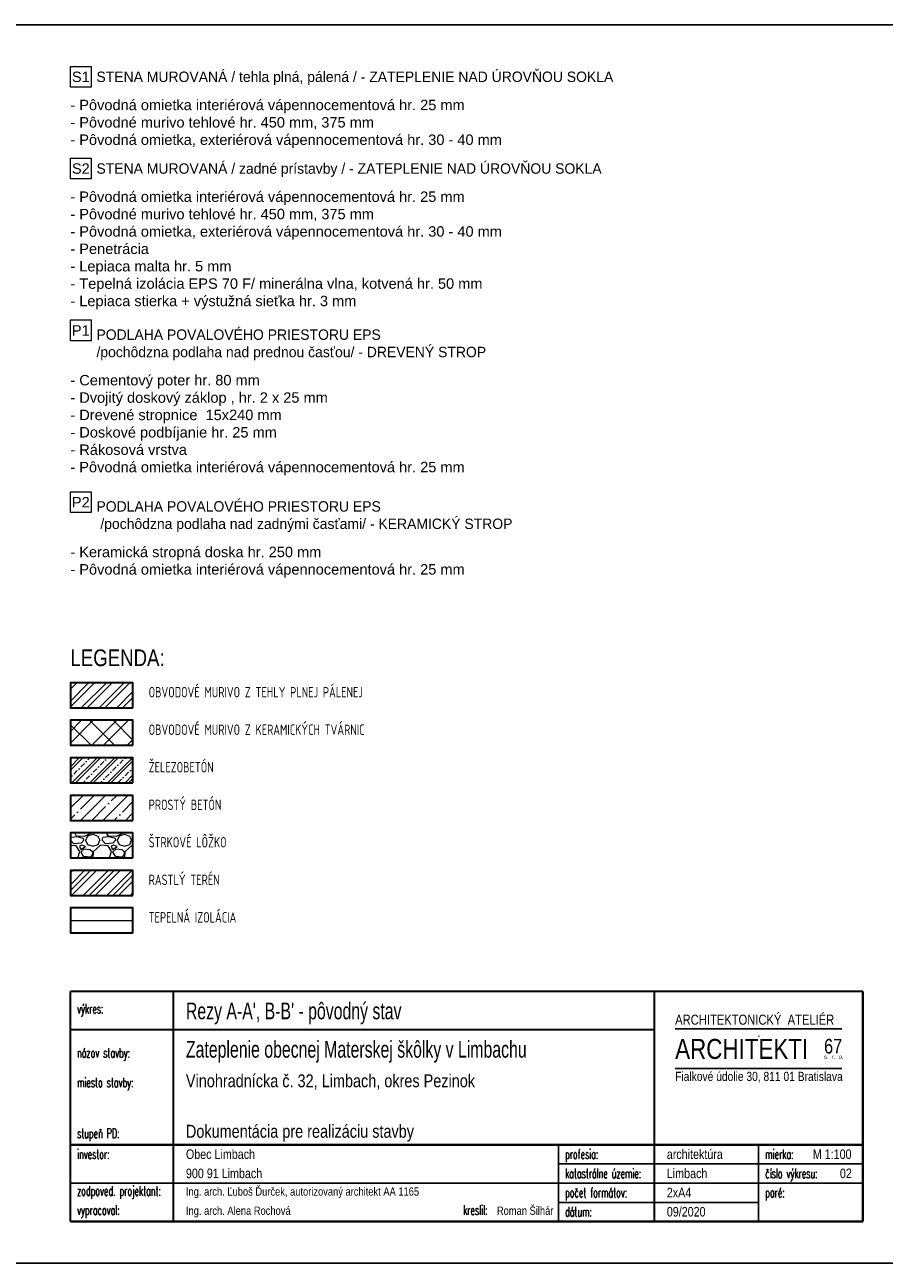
# Model space of a CAD drawing. Header units: millimetres. Extents: x -66400 to 220000, y -39950 to 48800.
# Tile 47 of 48: x 177906 to 198512, y 19100 to 48800. Entities that reach past the tile are written whole.
import ezdxf

# ---------------------------------------------------------------- set-up
doc = ezdxf.new("R2010")
doc.units = ezdxf.units.MM
doc.layers.get('Defpoints').update_dxf_attribs({"color": 161})
for name, color, linetype, lineweight in [('A koty', 7, 'Continuous', 5), ('A steny', 30, 'Continuous', 30), ('A tepel.izolacia', 7, 'BATTING', 5), ('stamp', 1, 'Continuous', 5)]:
    doc.layers.add(name, color=color, linetype=linetype, lineweight=lineweight)
doc.layers.add('A srafy', color=7, linetype='Continuous', lineweight=5, true_color=0x7a7a7a)
doc.styles.add('ARIAL', font='arial.ttf', dxfattribs={"height": 2})
doc.styles.add('ISOCP', font='isocp.shx', dxfattribs={"width": 0.8})
doc.styles.add('SIM', font='simplex.shx', dxfattribs={"width": 0.6, "height": 250})
doc.styles.add('TUCNE', font='txt', dxfattribs={"width": 0.7, "height": 600})
doc.linetypes.add('BATTING', pattern='A,0.00254,-2.54,[134,ltypeshp.shx,S=2.54,R=0,X=-2.54,Y=0],-5.08,[134,ltypeshp.shx,S=2.54,R=180,X=2.54,Y=0],-2.54', length=10.16254)

# ---------------------------------------------------------------- blocks, each defined once
blk = doc.blocks.new('_PECIATKA')
for p, q in [((145, 46.2), (185, 46.2)), ((165.05, 44.51), (165.05, 44.41)), ((145, 36.7), (185, 36.7)), ((117, 0), (117, 18.4)), ((165, 0), (165, 18.4)), ((117, 13.8), (190, 13.8)), ((0, 9.2), (190, 9.2)), ((117, 4.6), (165, 4.6))]:
    blk.add_line(p, q)
at = {"const_width": 0.5}
for points in [[(0, 55.2), (190, 55.2)], [(0, 0), (0, 55.2)], [(24.7, 0), (24.7, 55.2)], [(140, 0), (140, 55.2)], [(190, 0), (190, 55.2)], [(0, 46), (140, 46)], [(0, 18.4), (190, 18.4)], [(0, 0), (190, 0)]]:
    blk.add_lwpolyline(points, dxfattribs=at)
for s, height, style, width, p in [('výkres:', 2.3, 'SIM', 0.6, (1.6, 49.9)), ('ARCHITEKTONICKÝ  ATELIÉR', 2.4, 'ARIAL', 0.8, (145, 47.2)), ('názov stavby:', 2.3, 'SIM', 0.6, (1.6, 39.3)), ('ARCHITEKTI ', 4.8, 'ARIAL', 0.8, (145, 39)), ('67', 3.5, 'ARIAL', 0.8, (180.7, 40.3)), ('s.  r.  o.', 1, 'ARIAL', 0.8, (180.7, 39)), ('Fialkové údolie 30, 811 01 Bratislava', 2.2, 'ARIAL', 0.8, (145, 33.7)), ('miesto stavby:', 2.3, 'SIM', 0.6, (1.6, 32.2)), ('stupeň PD:', 2.3, 'SIM', 0.6, (1.6, 20)), ('investor:', 2.3, 'SIM', 0.6, (1.6, 15)), ('profesia:', 2.3, 'SIM', 0.6, (118.6, 15)), ('mierka:', 2.3, 'SIM', 0.6, (166.6, 15)), ('katastrálne územie:', 2.3, 'SIM', 0.6, (118.6, 10.4)), ('číslo výkresu:', 2.3, 'SIM', 0.6, (166.6, 10.4)), ('zodpoved. projektant: ', 2.3, 'SIM', 0.6, (1.6, 6.2)), ('počet formátov:', 2.3, 'SIM', 0.6, (118.6, 5.8)), ('paré:', 2.3, 'SIM', 0.6, (166.6, 5.8)), ('vypracoval:', 2.3, 'SIM', 0.6, (1.6, 1.6)), ('kreslil:', 2.3, 'SIM', 0.6, (94.16, 1.6)), ('dátum:', 2.3, 'SIM', 0.6, (118.6, 1.2))]:
    blk.add_text(s, height=height, dxfattribs=dict(style=style, width=width)).set_placement(p)
at = {"layer": 'stamp', "color": 7}
for s, height, style, width, p in [('Zateplenie obecnej Materskej škôlky v Limbachu', 4, 'TUCNE', 0.71, (27.7, 39.3)), ('Vinohradnícka č. 32, Limbach, okres Pezinok', 3.1, 'ARIAL', 0.8, (27.7, 32.2)), ('Dokumentácia pre realizáciu stavby', 3.1, 'ARIAL', 0.8, (27.7, 20.09)), ('Obec Limbach', 2.3, 'ARIAL', 0.8, (27.7, 15)), ('900 91 Limbach', 2.3, 'ARIAL', 0.8, (27.7, 10.4)), ('Limbach', 2.3, 'ARIAL', 0.8, (143, 10.4)), ('Ing. arch. Ľuboš Ďurček, autorizovaný architekt AA 1165 ', 2, 'ARIAL', 0.8, (27.7, 6.2)), ('Ing. arch. Alena Rochová', 2, 'ARIAL', 0.8, (27.7, 1.6)), ('Roman Šilhár', 2, 'ARIAL', 0.8, (102.26, 1.6))]:
    blk.add_text(s, height=height, dxfattribs=dict(at, style=style, width=width)).set_placement(p)

msp = doc.modelspace()

# ---------------------------------------------------------------- hatches: boundary and pattern name
at = {"layer": 'A srafy'}
h = msp.add_hatch(dxfattribs=at)
h.set_pattern_fill('ZDIVO-OBECNE', color=256, scale=100)
h.set_pattern_definition([(45, (168800, 62687.23), (-212.132, 212.132), []), (45, (168941.42, 62687.23), (-212.132, 212.132), [])])
h.paths.add_polyline_path([(180500, 32420), (180500, 33020), (179000, 33020), (179000, 32420)])
h = msp.add_hatch(dxfattribs=at)
h.set_pattern_fill('ZDIVO-STR_PEV', color=256, scale=200)
h.set_pattern_definition([(45, (37800, 39147.23), (-424.264, 424.264), []), (45, (38082.84, 39147.23), (-424.264, 424.264), []), (135, (37800, 39147.23), (-282.8427, -282.8427), [])])
h.paths.add_polyline_path([(180500, 31520), (180500, 32120), (179000, 32120), (179000, 31520)])
h = msp.add_hatch(dxfattribs=at)
h.set_pattern_fill('ZELEZOBETON', color=256, scale=60)
h.set_pattern_definition([(45, (37800, 39147.23), (-212.13203, 212.13203), []), (45, (37884.85, 39147.23), (-212.13203, 212.13203), []), (45, (38054.56, 39147.23), (-127.2792, 296.98485), [120, -60, 0, -60])])
h.paths.add_polyline_path([(180500, 30620), (180500, 31220), (179000, 31220), (179000, 30620)])
h = msp.add_hatch(dxfattribs=at)
h.set_pattern_fill('ANSI35', color=256, scale=60)
h.set_pattern_definition([(45, (37800, 39147.23), (-269.4077, 269.4077), []), (45, (38069.4, 39147.23), (-269.4077, 269.4077), [476.25, -95.25, 0, -95.25])])
h.paths.add_polyline_path([(180500, 29720), (180500, 30320), (179000, 30320), (179000, 29720)])
h = msp.add_hatch(dxfattribs=at)
h.set_pattern_fill('GRAVEL', color=256, scale=30)
h.set_pattern_definition([(228.012788, (38348.64, 39909.233), (-6096, -6858), [102.5164, -10149.145]), (184.96974, (38280.06, 39833.033), (9143.9999964, 762.0000434), [175.9214, -17416.2147]), (132.510447, (38104.8, 39817.793), (7620.000003, -8381.999997), [124.0445, -12280.417]), (267.27369, (37807.62, 39627.293), (762.000002, 15240), [160.2014, -15859.9312]), (292.833654, (37800, 39467.273), (-3810, 9144), [157.09, -15551.9423]), (357.27369, (37860.96, 39322.493), (-15240, 762.000002), [160.2014, -15859.9312]), (37.69424, (38020.98, 39314.873), (-9905.9999996, -7620.0000006), [211.858, -20973.9346]), (72.255328, (38188.62, 39444.413), (5334.0000014, 16763.9999995), [200.016, -19801.577]), (121.429566, (38249.58, 39634.913), (-6096.000001, 9905.9999995), [160.744, -15913.6637]), (175.23636, (38165.76, 39772.073), (8382, -762), [183.514, -8992.181]), (222.397438, (37982.88, 39787.313), (-9143.9999997, -8382.0000003), [237.3234, -23495.0318]), (138.814075, (38562, 39619.67), (-5334, 4572), [81.0014, -8019.1697]), (171.469234, (38501.04, 39673.013), (9906, -1523.999998), [154.1046, -15256.3917]), (225, (38348.64, 39695.9), (-1e-13, -762), [107.763, -969.868]), (203.19859, (38295.3, 39787.31), (3810, 1524), [58.0324, -5745.1867]), (291.80141, (38241.96, 39764.45), (-762, 2286), [82.0697, -4021.426]), (30.96376, (38272.44, 39688.25), (2286, 1524), [133.296, -4309.8894]), (161.56505, (38386.74, 39756.83), (1524, -762), [96.386, -2313.2694]), (16.38954, (37800, 39764.453), (7620, 2286), [135.0264, -13367.648]), (70.346176, (37929.54, 39802.553), (-3048, -8382), [113.2797, -11214.6647]), (293.19859, (38386.74, 39909.23), (-1524, 3810), [116.064, -5687.155]), (343.61046, (38432.46, 39802.553), (-7620, 2286), [135.0264, -13367.648]), (339.443955, (37800, 39292.01), (-3810, 1524), [130.2106, -6380.3203]), (294.77514, (37921.92, 39246.293), (-3810.000005, 8381.999998), [109.1016, -10801.078]), (66.80141, (38394.36, 39147.23), (1524, 3810), [116.064, -5687.155]), (17.354025, (38440.08, 39253.913), (-9906, -3048), [127.735, -12645.7128]), (69.443955, (38020.98, 39147.23), (-1524, -3810), [65.1053, -6445.4256]), (101.30993, (38348.64, 39147.23), (-762, 3048), [38.8544, -3846.5985]), (165.96376, (38341.02, 39185.33), (2286, -762), [157.09, -2984.7164]), (186.009006, (38188.62, 39223.433), (7620, 762), [145.58, -14412.4095]), (303.69007, (38272.44, 39619.67), (-762, 1524), [109.897, -2637.533]), (353.157227, (38333.4, 39528.233), (12954, -1523.9999993), [191.867, -18994.8027]), (60.945396, (38523.9, 39505.37), (-3048, -5334), [78.4525, -7766.8177]), (90, (38562, 39573.95), (-762, 762), [45.72, -716.28]), (120.256437, (38173.38, 39246.293), (3048, -5334), [105.86, -10480.1822]), (48.012787, (38120.04, 39337.733), (6096, 6858), [205.033, -10046.6287]), (0, (38257.2, 39490.1), (762, 762), [198.12, -563.88]), (325.304846, (38455.32, 39490.133), (7620.000003, -5333.999996), [120.483, -11927.795]), (254.0546, (38554.38, 39421.55), (-762, -3048), [110.9487, -5436.495]), (207.645975, (38523.9, 39314.873), (-14478.0000005, -7619.999999), [180.6435, -17883.7393]), (175.426079, (38363.88, 39231.053), (-9906, 762), [191.109, -18919.754])])
h.paths.add_polyline_path([(180500, 28820), (180500, 29420), (179000, 29420), (179000, 28820)])
h = msp.add_hatch(dxfattribs=at)
h.set_pattern_fill('ZEM_PUVODNI', color=256, scale=100)
h.set_pattern_definition([(45, (37800, 39147.23), (-282.8427, 282.8427), []), (45, (37941.42, 39147.23), (-282.8427, 282.8427), []), (45, (38082.84, 39147.23), (-282.8427, 282.8427), [])])
h.paths.add_polyline_path([(180500, 27920), (180500, 28520), (179000, 28520), (179000, 27920)])

# ---------------------------------------------------------------- linework, layer by layer
at = {"layer": 'A koty'}
for points in [[(179000, 47800), (179500, 47800), (179500, 47302.1), (179000, 47302.1)], [(179000, 45600), (179500, 45600), (179500, 45102.1), (179000, 45102.1)], [(179000, 41720), (179500, 41720), (179500, 41222.1), (179000, 41222.1)], [(179000, 37600), (179500, 37600), (179500, 37102.1), (179000, 37102.1)]]:
    msp.add_lwpolyline(points, close=True, dxfattribs=at)
at = {"layer": 'A steny'}
for p, q in [((179000, 33020), (179000, 32420)), ((179000, 32120), (179000, 31520)), ((179000, 31220), (179000, 30620)), ((179000, 30320), (179000, 29720)), ((179000, 29420), (179000, 28820)), ((179000, 28520), (179000, 27920)), ((179000, 27620), (179000, 27020))]:
    msp.add_line(p, q, dxfattribs=at)
for points in [[(180500, 32420), (180500, 33020), (179000, 33020), (179000, 32420)], [(180500, 31520), (180500, 32120), (179000, 32120), (179000, 31520)], [(180500, 30620), (180500, 31220), (179000, 31220), (179000, 30620)], [(180500, 29720), (180500, 30320), (179000, 30320), (179000, 29720)], [(180500, 28820), (180500, 29420), (179000, 29420), (179000, 28820)], [(180500, 27920), (180500, 28520), (179000, 28520), (179000, 27920)], [(180500, 27020), (180500, 27620), (179000, 27620), (179000, 27020)]]:
    msp.add_lwpolyline(points, close=True, dxfattribs=at)
at = {"layer": 'A tepel.izolacia', "ltscale": 8}
msp.add_line((179000, 27320), (180500, 27320), dxfattribs=at)
at = {"layer": 'Defpoints'}
msp.add_lwpolyline([(199000, 48800), (157000, 48800), (157000, 19100), (199000, 19100)], close=True, dxfattribs=at)

# ---------------------------------------------------------------- block references
at = {"xscale": 100, "yscale": 100, "zscale": 100}
msp.add_blockref('_PECIATKA', (179000, 20100), dxfattribs=at)

# ---------------------------------------------------------------- texts
at = {"color": 1, "char_height": 250, "attachment_point": 7, "style": 'TUCNE'}
for s, insert in [('{\\W1;STENA MUROVANÁ / tehla plná, pálená / - ZATEPLENIE NAD ÚROVŇOU SOKLA }', (179625, 47352.1)), ('{\\W1;STENA MUROVANÁ / zadné prístavby / - ZATEPLENIE NAD ÚROVŇOU SOKLA}', (179625, 45152.1)), ('{\\W1;PODLAHA POVALOVÉHO PRIESTORU EPS\\P/pochôdzna podlaha nad prednou časťou/ - DREVENÝ STROP\\H1.32657x; }', (179625, 40752.1)), ('{\\W1;PODLAHA POVALOVÉHO PRIESTORU EPS\\P /pochôdzna podlaha nad zadnými časťami/ - KERAMICKÝ STROP\\H1.32657x; }', (179625, 36632.1))]:
    msp.add_mtext(s, dxfattribs=dict(at, insert=insert))
at = {"char_height": 250, "attachment_point": 1, "style": 'ARIAL'}
for s, insert in [('\\pi-750,l750,t750;- Pôvodná omietka interiérová vápennocementová hr. 25 mm\\P- Pôvodné murivo tehlové hr. 450 mm, 375 mm\\P- Pôvodná omietka, exteriérová vápennocementová hr. 30 - 40 mm', (179000, 47002.1)), ('- Pôvodná omietka interiérová vápennocementová hr. 25 mm\\P- Pôvodné murivo tehlové hr. 450 mm, 375 mm\\P- Pôvodná omietka, exteriérová vápennocementová hr. 30 - 40 mm\\P- Penetrácia \\P- Lepiaca malta hr. 5 mm\\P- Tepelná izolácia EPS 70 F/ minerálna vlna, kotvená hr. 50 mm\\P- Lepiaca stierka + výstužná sieťka hr. 3 mm', (179000, 44802.1)), ('- Cementový poter hr. 80 mm\\P- Dvojitý doskový záklop , hr. 2 x 25 mm\\P- Drevené stropnice  15x240 mm\\P- Doskové podbíjanie hr. 25 mm\\P- Rákosová vrstva\\P- Pôvodná omietka interiérová vápennocementová hr. 25 mm', (179000, 40402.1)), ('- Keramická stropná doska hr. 250 mm\\P- Pôvodná omietka interiérová vápennocementová hr. 25 mm', (179000, 36282.1))]:
    msp.add_mtext(s, dxfattribs=dict(at, insert=insert))
at = {"char_height": 250, "width": 12313.575, "attachment_point": 1, "style": 'ISOCP'}
for s, insert in [('\\pt5000;OBVODOVÉ MURIVO Z TEHLY PLNEJ PÁLENEJ', (180876.9, 32920)), ('OBVODOVÉ MURIVO Z KERAMICKÝCH TVÁRNIC', (180876.9, 32020)), ('ŽELEZOBETÓN', (180876.9, 31120)), ('PROSTÝ BETÓN', (180876.9, 30220)), ('\\pt5000;ŠTRKOVÉ LÔŽKO', (180876.9, 29320)), ('\\pt5000;RASTLÝ TERÉN', (180876.9, 28420)), ('\\pt5000;TEPELNÁ IZOLÁCIA', (180876.9, 27520))]:
    msp.add_mtext(s, dxfattribs=dict(at, insert=insert))
at = {"layer": 'A koty', "char_height": 250, "attachment_point": 5, "style": 'ARIAL'}
for s, insert in [('S1', (179250, 47550)), ('S2', (179250, 45350)), ('P1', (179250, 41470)), ('P2', (179250, 37350))]:
    msp.add_mtext(s, dxfattribs=dict(at, insert=insert))
at = {"layer": 'stamp', "color": 7, "style": 'ARIAL', "width": 0.8}
for s, height, p in [('LEGENDA:', 400, (179000, 33420)), ('architektúra', 230, (193300, 21600)), ('M 1:100', 230, (196800, 21600)), ('02', 230, (197450, 21140)), ('2xA4', 230, (193300, 20680)), ('09/2020', 230, (193300, 20220))]:
    msp.add_text(s, height=height, dxfattribs=at).set_placement(p)
at = {"layer": 'stamp', "style": 'TUCNE', "width": 0.71}
msp.add_text("Rezy A-A', B-B' - pôvodný stav", height=400, dxfattribs=at).set_placement((181770, 24950))

doc.saveas('drawing.dxf')
